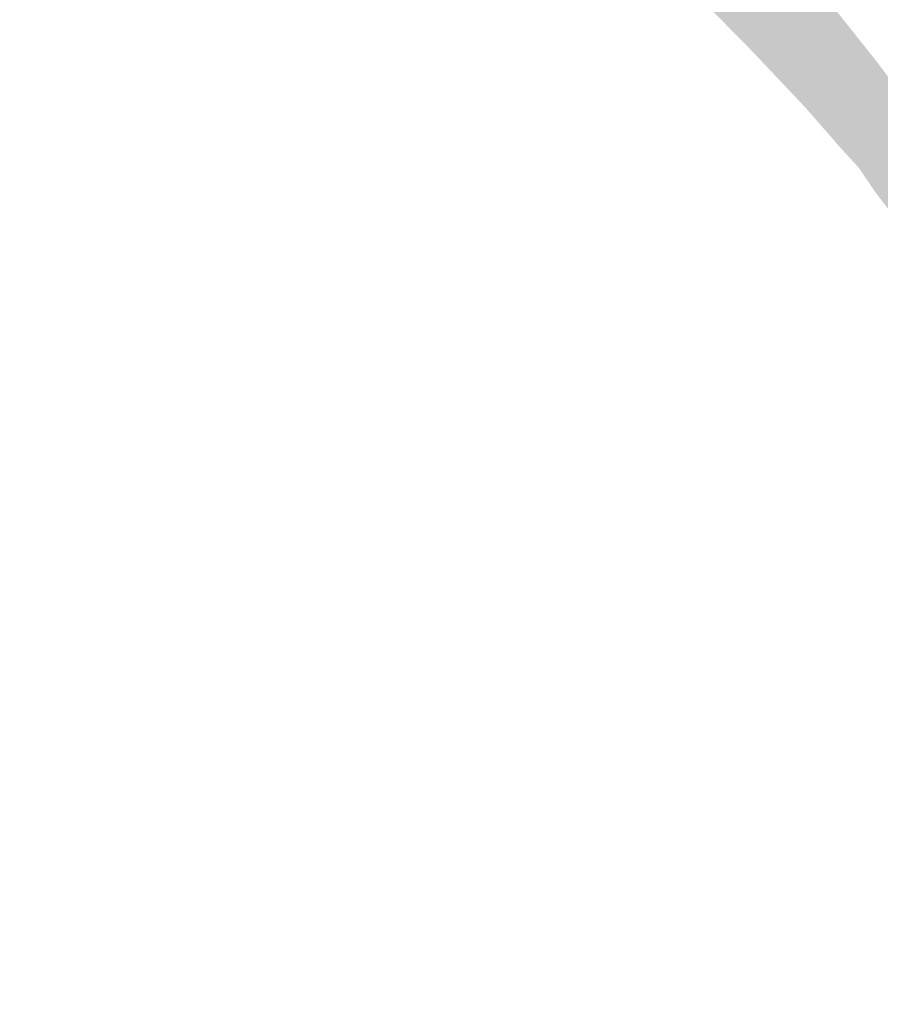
# Model space of a CAD drawing. Header units: metres. Extents: x 134347 to 136271, y 456733 to 459014.
# Tile 3 of 256: x 135454 to 135702, y 457614 to 457897. Entities that reach past the tile are written whole.
import ezdxf

# ---------------------------------------------------------------- set-up
doc = ezdxf.new("R2010")
doc.units = ezdxf.units.M
doc.layers.add('N-PV-WH-WATERLIJN-V', color=7, linetype='Continuous', lineweight=0, true_color=0x3ca0fa)

msp = doc.modelspace()

# ---------------------------------------------------------------- hatches: boundary and pattern name
at = {"layer": 'N-PV-WH-WATERLIJN-V'}
h = msp.add_hatch(color=256, dxfattribs=at)
h.dxf.hatch_style = 1
h.paths.add_polyline_path([(135824.923, 457617.226), (135819.696, 457614.903), (135817.172, 457613.813), (135812.662, 457623.169), (135810.951, 457625.222), (135807.528, 457626.477), (135806.552, 457626.477), (135800.658, 457635.461), (135795.176, 457645.138), (135794.763, 457646.198), (135788.317, 457660.246), (135787.253, 457662.565), (135784.768, 457668.479), (135782.516, 457673.84), (135765.799, 457713.26), (135763.823, 457717.861), (135760.542, 457725.5), (135759.044, 457728.988), (135725.931, 457807.779), (135721.368, 457816.623), (135718.23, 457822.329), (135712.811, 457831.458), (135706.822, 457840.302), (135701.118, 457847.72), (135696.269, 457854.852), (135691.074, 457860.52), (135680.891, 457872.184), (135665.181, 457888.802), (135644.646, 457909.629), (135628.065, 457927.595), (135621.732, 457934.845), (135616.125, 457941.295), (135589.24, 457970.683), (135586.155, 457974.055), (135454.5, 458118.623), (135472.679, 458133.183), (135481.115, 458124.056), (135492.417, 458112.374), (135501.954, 458102.517), (135533.595, 458070.421), (135563.257, 458039.895), (135603.187, 457994.818), (135626.86, 457967.431), (135640.55, 457952.595), (135661.37, 457931.769), (135677.627, 457915.792), (135689.321, 457900.672), (135701.585, 457885.266), (135714.99, 457867.293), (135723.261, 457855.31), (135730.391, 457843.328), (135736.951, 457831.346), (135744.937, 457815.084), (135764.331, 457770.864), (135777.967, 457736.251), (135778.482, 457736.525), (135785.151, 457720.366), (135797.452, 457692.266), (135811.105, 457661.597), (135829.074, 457622.511), (135830.403, 457619.521)])

doc.saveas('drawing.dxf')
